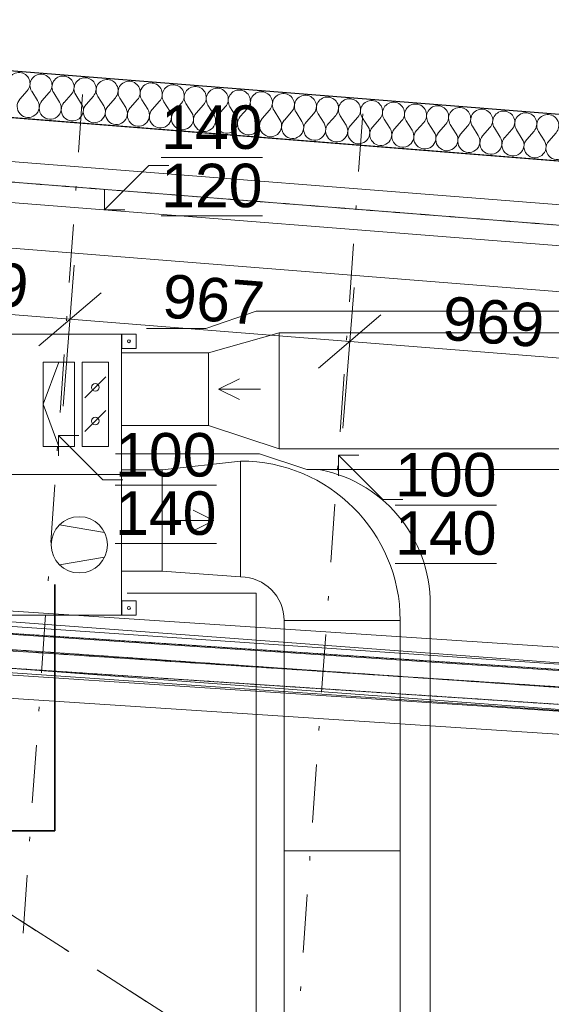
# Model space of a CAD drawing. Header units: millimetres. Extents: x -24674 to 2959, y -2716 to 20653.
# Tile 155 of 161: x -6090 to -4257, y 15371 to 18767. Entities that reach past the tile are written whole.
import ezdxf

# ---------------------------------------------------------------- set-up
doc = ezdxf.new("R2010")
doc.units = ezdxf.units.MM
doc.header["$MEASUREMENT"] = 0
for name, pattern in [('Wipeout_Contour', [1000, 0, -1000]), ('Čerchovaná', [450, 200, -117.5, 15, -117.5]), ('Čerchovaná M', [4.5, 2.5, -0.85, 0.3, -0.85]), ('Čerchovaná S', [3.5, 1.5, -0.85, 0.3, -0.85])]:
    doc.linetypes.add(name, pattern=pattern)
for name, color, linetype in [('9._POHLED ZÁPADNÍ_1_2D prvky - obecné', 7, 'Continuous'), ('9._POHLED ZÁPADNÍ_1_Anotace - SP', 7, 'Continuous'), ('9._POHLED ZÁPADNÍ_1_Konstrukce - krov', 7, 'Continuous'), ('9._POHLED ZÁPADNÍ_1_Konstrukce - nosné', 7, 'Continuous'), ('9._POHLED ZÁPADNÍ_1_Kóty - SP', 7, 'Continuous'), ('9._POHLED ZÁPADNÍ_1_Nové_Konstrukce - nosné', 7, 'Continuous'), ('9._POHLED ZÁPADNÍ_1_Nové_Výplně - Povrchové', 7, 'Continuous'), ('9._POHLED ZÁPADNÍ_1_Nové_Výplně – Řezové', 7, 'Continuous'), ('9._POHLED ZÁPADNÍ_1_Popis', 7, 'Continuous'), ('9._POHLED ZÁPADNÍ_1_TZB - elektroinstalace', 7, 'Continuous'), ('9._POHLED ZÁPADNÍ_1_TZB - VZT', 7, 'Continuous'), ('9._POHLED ZÁPADNÍ_1_Výplně - Povrchové', 7, 'Continuous'), ('9._POHLED ZÁPADNÍ_1_VÝTAH VAR 1', 7, 'Continuous')]:
    doc.layers.add(name, color=color, linetype=linetype)
doc.styles.add('GENEROVANÝ_STYL_1', font='txt')
doc.styles.add('GENEROVANÝ_STYL_2', font='txt')

# ---------------------------------------------------------------- blocks, each defined once
blk = doc.blocks.new('*X16', base_point=(-27719.5, -6044))
at = {"layer": '9._POHLED ZÁPADNÍ_1_Nové_Výplně – Řezové', "color": 21, "linetype": 'Continuous', "lineweight": 20, "true_color": 0xffaaaa}
for p, q in [((-6088.8, 18493), (-6063.6, 18521.6)), ((-6028.1, 18488.2), (-6048.4, 18520.4)), ((-6012.9, 18487), (-5987.7, 18515.5)), ((-5952.1, 18482.1), (-5972.5, 18514.3)), ((-5936.9, 18480.9), (-5911.7, 18509.5)), ((-5876.2, 18476.1), (-5896.5, 18508.3)), ((-5861, 18474.9), (-5835.8, 18503.5)), ((-5800.2, 18470.1), (-5820.6, 18502.3)), ((-5785, 18468.9), (-5759.8, 18497.4)), ((-5724.3, 18464), (-5744.6, 18496.2)), ((-5709.1, 18462.8), (-5683.9, 18491.4)), ((-5648.3, 18458), (-5668.7, 18490.2)), ((-5633.1, 18456.8), (-5607.9, 18485.4)), ((-5572.4, 18452), (-5592.7, 18484.1)), ((-5557.2, 18450.7), (-5532, 18479.3)), ((-5496.4, 18445.9), (-5516.8, 18478.1)), ((-5481.2, 18444.7), (-5456, 18473.3)), ((-5420.5, 18439.9), (-5440.8, 18472.1)), ((-5405.3, 18438.7), (-5380.1, 18467.2)), ((-5344.5, 18433.8), (-5364.9, 18466)), ((-5329.3, 18432.6), (-5304.1, 18461.2)), ((-5268.6, 18427.8), (-5288.9, 18460)), ((-5253.4, 18426.6), (-5228.2, 18455.2)), ((-5192.6, 18421.8), (-5213, 18454)), ((-5177.4, 18420.6), (-5152.2, 18449.1)), ((-5116.7, 18415.7), (-5137, 18447.9)), ((-5101.5, 18414.5), (-5076.3, 18443.1)), ((-5040.7, 18409.7), (-5061.1, 18441.9)), ((-5025.5, 18408.5), (-5000.3, 18437)), ((-4964.8, 18403.6), (-4985.1, 18435.8)), ((-4949.6, 18402.4), (-4924.4, 18431)), ((-4888.8, 18397.6), (-4909.2, 18429.8)), ((-4873.6, 18396.4), (-4848.4, 18425)), ((-4812.9, 18391.6), (-4833.2, 18423.8)), ((-4797.7, 18390.4), (-4772.5, 18418.9)), ((-4736.9, 18385.5), (-4757.3, 18417.7)), ((-4721.7, 18384.3), (-4696.5, 18412.9)), ((-4661, 18379.5), (-4681.3, 18411.7)), ((-4645.8, 18378.3), (-4620.6, 18406.9)), ((-4585, 18373.5), (-4605.4, 18405.7)), ((-4569.8, 18372.3), (-4544.6, 18400.8)), ((-4509.1, 18367.4), (-4529.4, 18399.6)), ((-4493.9, 18366.2), (-4468.7, 18394.8)), ((-4433.1, 18361.4), (-4453.5, 18393.6)), ((-4417.9, 18360.2), (-4392.7, 18388.7)), ((-4357.2, 18355.3), (-4377.5, 18387.5)), ((-4342, 18354.1), (-4316.8, 18382.7)), ((-4281.2, 18349.3), (-4301.6, 18381.5)), ((-4266, 18348.1), (-4240.8, 18376.7))]:
    blk.add_line(p, q, dxfattribs=at)
for centre, start, end in [((-6092.2, 18546.8), 85.4546, 212.3245), ((-6092.2, 18546.8), 318.5847, 85.4546), ((-6016.3, 18540.7), 85.4546, 212.3245), ((-6016.3, 18540.7), 318.5847, 85.4546), ((-5940.3, 18534.7), 85.4546, 212.3245), ((-5940.3, 18534.7), 318.5847, 85.4546), ((-5864.4, 18528.7), 85.4546, 212.3245), ((-5864.4, 18528.7), 318.5847, 85.4546), ((-5788.4, 18522.6), 85.4546, 212.3245), ((-5788.4, 18522.6), 318.5847, 85.4546), ((-5712.5, 18516.6), 85.4546, 212.3245), ((-5712.5, 18516.6), 318.5847, 85.4546), ((-5636.5, 18510.6), 85.4546, 212.3245), ((-5636.5, 18510.6), 318.5847, 85.4546), ((-5560.6, 18504.5), 85.4546, 212.3245), ((-5560.6, 18504.5), 318.5847, 85.4546), ((-5484.6, 18498.5), 85.4546, 212.3245), ((-5484.6, 18498.5), 318.5847, 85.4546), ((-5408.6, 18492.4), 85.4546, 212.3245), ((-5408.6, 18492.4), 318.5847, 85.4546), ((-5332.7, 18486.4), 85.4546, 212.3245), ((-5332.7, 18486.4), 318.5847, 85.4546), ((-5256.7, 18480.4), 85.4546, 212.3245), ((-5256.7, 18480.4), 318.5847, 85.4546), ((-5180.8, 18474.3), 85.4546, 212.3245), ((-5180.8, 18474.3), 318.5847, 85.4546), ((-6060.3, 18467.8), 138.5847, 32.3245), ((-5984.3, 18461.8), 138.5847, 32.3245), ((-5908.4, 18455.7), 138.5847, 32.3245), ((-5832.4, 18449.7), 138.5847, 32.3245), ((-5104.8, 18468.3), 85.4546, 212.3245), ((-5104.8, 18468.3), 318.5847, 85.4546), ((-5028.9, 18462.2), 85.4546, 212.3245), ((-5028.9, 18462.2), 318.5847, 85.4546), ((-4952.9, 18456.2), 85.4546, 212.3245), ((-4952.9, 18456.2), 318.5847, 85.4546), ((-4877, 18450.2), 85.4546, 212.3245), ((-4877, 18450.2), 318.5847, 85.4546), ((-4801, 18444.1), 85.4546, 212.3245), ((-4801, 18444.1), 318.5847, 85.4546), ((-4725.1, 18438.1), 85.4546, 212.3245), ((-4725.1, 18438.1), 318.5847, 85.4546), ((-5756.5, 18443.7), 138.5847, 32.3245), ((-5680.5, 18437.6), 138.5847, 32.3245), ((-5604.6, 18431.6), 138.5847, 32.3245), ((-5528.6, 18425.5), 138.5847, 32.3245), ((-5452.7, 18419.5), 138.5847, 32.3245), ((-4649.1, 18432.1), 85.4546, 212.3245), ((-4649.1, 18432.1), 318.5847, 85.4546), ((-4573.2, 18426), 85.4546, 212.3245), ((-4573.2, 18426), 318.5847, 85.4546), ((-4497.2, 18420), 85.4546, 212.3245), ((-4497.2, 18420), 318.5847, 85.4546), ((-4421.3, 18413.9), 85.4546, 212.3245), ((-4421.3, 18413.9), 318.5847, 85.4546), ((-4345.3, 18407.9), 85.4546, 212.3245), ((-4345.3, 18407.9), 318.5847, 85.4546), ((-5376.7, 18413.5), 138.5847, 32.3245), ((-5300.8, 18407.4), 138.5847, 32.3245), ((-5224.8, 18401.4), 138.5847, 32.3245), ((-5148.9, 18395.4), 138.5847, 32.3245), ((-5072.9, 18389.3), 138.5847, 32.3245), ((-4997, 18383.3), 138.5847, 32.3245), ((-4269.4, 18401.9), 85.4546, 212.3245), ((-4269.4, 18401.9), 318.5847, 85.4546), ((-4921, 18377.2), 138.5847, 32.3245), ((-4845.1, 18371.2), 138.5847, 32.3245), ((-4769.1, 18365.2), 138.5847, 32.3245), ((-4693.2, 18359.1), 138.5847, 32.3245), ((-4617.2, 18353.1), 138.5847, 32.3245), ((-4541.3, 18347.1), 138.5847, 32.3245), ((-4465.3, 18341), 138.5847, 32.3245), ((-4389.4, 18335), 138.5847, 32.3245), ((-4313.4, 18328.9), 138.5847, 32.3245), ((-4237.4, 18322.9), 138.5847, 32.3245)]:
    blk.add_arc(centre, 38.1, start, end, dxfattribs=at)

msp = doc.modelspace()

# ---------------------------------------------------------------- linework, layer by layer
at = {"layer": '9._POHLED ZÁPADNÍ_1_Popis', "color": 8, "linetype": 'Continuous', "lineweight": 13}
for p, q in [((-5803.1, 17180), (-5956.3, 17333.2)), ((-5956.3, 17333.2), (-5885.6, 17333.2)), ((-5956.3, 17333.2), (-5956.3, 17262.5)), ((-4837.6, 17111.5), (-4990.8, 17264.6)), ((-4990.8, 17264.6), (-4920.1, 17264.6)), ((-4990.8, 17264.6), (-4990.8, 17193.9)), ((-5734.4, 17180), (-5803.1, 17180)), ((-4768.9, 17111.5), (-4837.6, 17111.5))]:
    msp.add_line(p, q, dxfattribs=at)
at = {"layer": '9._POHLED ZÁPADNÍ_1_TZB - elektroinstalace', "color": 92, "linetype": 'Continuous', "lineweight": 35, "true_color": 0x00d700}
msp.add_line((-5968.5, 15969.4), (-10436.4, 15969.4), dxfattribs=at)
at = {"layer": '9._POHLED ZÁPADNÍ_1_TZB - VZT', "color": 122, "linetype": 'Continuous', "lineweight": 13, "true_color": 0x00d59f}
for p, q in [((-5793.1, 17534.8), (-5865.1, 17462.8)), ((-5404.1, 17492.8), (-5332.1, 17528.8)), ((-5404.1, 17492.8), (-5260.1, 17492.8)), ((-5404.1, 17492.8), (-5332.1, 17456.8)), ((-5955.1, 17294.8), (-6009.1, 17440.8)), ((-5793.1, 17418.8), (-5865.1, 17346.8)), ((-5439.1, 17367.8), (-5739.1, 17367.8)), ((-5439.1, 17367.8), (-5195.3, 17286.4)), ((-5901.1, 17294.8), (-6009.1, 17294.8)), ((-5784.1, 17294.8), (-5874.1, 17294.8)), ((-5195.3, 17286.4), (-4098.9, 17286.4)), ((-5759.1, 17269.2), (-5262.5, 17269.2)), ((-5262.5, 17269.2), (-5100, 17215.3)), ((-5599.1, 17214.8), (-5328.1, 17244.8)), ((-5739.1, 17197.8), (-6510.1, 17197.8)), ((-5739.1, 17214.8), (-5599.1, 17214.8)), ((-5100, 17215.3), (-4064.3, 17215.3)), ((-5420.1, 17039.8), (-5492.1, 17075.8)), ((-5564.1, 17039.8), (-5420.1, 17039.8)), ((-5178.1, 15900.2), (-4778.1, 15900.2))]:
    msp.add_line(p, q, dxfattribs=at)
for centre in [(-5829.1, 17498.8), (-5829.1, 17382.8)]:
    msp.add_circle(centre, 13, dxfattribs=at)

# ---------------------------------------------------------------- wipeouts: each hides what was drawn before it
at = {"color": 254, "linetype": 'Wipeout_Contour', "lineweight": 0, "ltscale": 79825.826241}
msp.add_wipeout([(-321.7, 18130.1), (-10988.4, 18978.1), (-10988.1, 18817.5), (-321.7, 17969.6)], dxfattribs=at).dxf.layer = '9._POHLED ZÁPADNÍ_1_Nové_Výplně - Povrchové'
at = {"color": 254, "linetype": 'Wipeout_Contour', "lineweight": 0, "ltscale": 72264.424923}
msp.add_wipeout([(-10544.7, 16861.2), (-349.9, 16097.2), (-337.9, 16256.8), (-10532.7, 17020.8)], dxfattribs=at).dxf.layer = '9._POHLED ZÁPADNÍ_1_Výplně - Povrchové'

# ---------------------------------------------------------------- next in the draw order: linework, layer by layer
at = {"layer": '9._POHLED ZÁPADNÍ_1_Konstrukce - krov', "color": 8, "linetype": 'Continuous', "lineweight": 13}
for p, q in [((-10931.2, 17006.3), (-505.5, 16287.3)), ((-10942.2, 16846.7), (-516.5, 16127.7)), ((-1991.5, 16455.2), (-7841.2, 16840.4)), ((-7846.5, 16760.6), (-1996.8, 16375.4)), ((-2009.9, 16235.9), (-7859.5, 16621.2)), ((-7864.8, 16541.4), (-2015.1, 16156.1))]:
    msp.add_line(p, q, dxfattribs=at)
at = {"layer": '9._POHLED ZÁPADNÍ_1_Konstrukce - krov', "color": 251, "linetype": 'Čerchovaná S', "lineweight": 13, "true_color": 0x6a6a6a}
for p, q in [((-10936.7, 16926.5), (-511, 16207.5)), ((-7798.6, 16700.6), (-2223.1, 16333.4))]:
    msp.add_line(p, q, dxfattribs=at)
at = {"layer": '9._POHLED ZÁPADNÍ_1_Konstrukce - krov', "color": 8, "linetype": 'Čerchovaná M', "lineweight": 13}
for p, q in [((-7794.7, 16760.4), (-2219.2, 16393.2)), ((-7802.5, 16640.7), (-2227, 16273.5))]:
    msp.add_line(p, q, dxfattribs=at)
at = {"layer": '9._POHLED ZÁPADNÍ_1_Konstrukce - nosné', "color": 251, "linetype": 'Continuous', "lineweight": 20, "true_color": 0x6a6a6a, "flags": 128}
for points in [[(-337.9, 16256.8), (-10532.7, 17020.8)], [(-10544.7, 16861.2), (-349.9, 16097.2)]]:
    msp.add_lwpolyline(points, dxfattribs=at)
at = {"layer": '9._POHLED ZÁPADNÍ_1_Nové_Konstrukce - nosné', "color": 1, "linetype": 'Continuous', "lineweight": 25, "flags": 128}
for points in [[(-321.7, 18130.1), (-11148.4, 18990.8)], [(-10988.1, 18817.5), (-321.7, 17969.6)]]:
    msp.add_lwpolyline(points, dxfattribs=at)
at = {"layer": '9._POHLED ZÁPADNÍ_1_TZB - elektroinstalace', "color": 92, "linetype": 'Continuous', "lineweight": 35, "true_color": 0x00d700}
msp.add_line((-5968.5, 16818.9), (-5968.5, 15969.4), dxfattribs=at)
at = {"layer": '9._POHLED ZÁPADNÍ_1_TZB - VZT', "color": 122, "linetype": 'Continuous', "lineweight": 13, "true_color": 0x00d59f}
for p, q in [((-5328.1, 16844.8), (-5328.1, 17244.8)), ((-5739.1, 16864.8), (-5739.1, 17214.8)), ((-5599.1, 17214.8), (-5599.1, 16864.8)), ((-5952.1, 17024.8), (-5797.1, 16998.8)), ((-5420.1, 17039.8), (-5492.1, 17003.8)), ((-5952.1, 16886.8), (-5797.1, 16912.8)), ((-5599.1, 16864.8), (-5739.1, 16864.8)), ((-5599.1, 16864.8), (-5328.1, 16844.8)), ((-5275.1, 16789.2), (-5719.4, 16789.2)), ((-5275.1, 15170.5), (-5275.1, 16789.2)), ((-5738.1, 16712.8), (-5738.1, 16762.8)), ((-5738.1, 16762.8), (-5688.1, 16762.8)), ((-5738.1, 16762.8), (-5738.1, 16712.8)), ((-5688.1, 16762.8), (-5738.1, 16762.8)), ((-5726.1, 16762.8), (-5738.1, 16762.8)), ((-5726.1, 16762.8), (-5688.1, 16762.8)), ((-5688.1, 16762.8), (-5688.1, 16712.8)), ((-5739.1, 16712.8), (-7539.1, 16712.8)), ((-5739.1, 16712.8), (-7539.1, 16712.8)), ((-5739.1, 16712.8), (-7539.1, 16712.8)), ((-5688.1, 16712.8), (-5738.1, 16712.8)), ((-5688.1, 16712.8), (-5738.1, 16712.8)), ((-5726.1, 16712.8), (-5738.1, 16712.8)), ((-5726.1, 16712.8), (-5688.1, 16712.8)), ((-4675.1, 16727.5), (-4675.1, 15210.5)), ((-5178.1, 15244.8), (-5178.1, 16694.8)), ((-5178.1, 16694.8), (-4778.1, 16694.8)), ((-4778.1, 15244.8), (-4778.1, 16694.8))]:
    msp.add_line(p, q, dxfattribs=at)
for centre, radius in [((-5884.1, 16955.8), 97), ((-5713.1, 16737.8), 5)]:
    msp.add_circle(centre, radius, dxfattribs=at)
for centre, radius, start, end in [((-5328.1, 16694.8), 550, 0, 90), ((-5146, 16752.4), 471.6, 356.972, 78.6129), ((-5328.1, 16694.8), 150, 0, 90)]:
    msp.add_arc(centre, radius, start, end, dxfattribs=at)

# ---------------------------------------------------------------- next in the draw order: texts
at = {"layer": '9._POHLED ZÁPADNÍ_1_Anotace - SP', "color": 8, "linetype": 'Continuous', "lineweight": 13, "char_height": 150, "attachment_point": 5, "line_spacing_factor": 0.804162, "style": 'GENEROVANÝ_STYL_1'}
for insert in [(-5586.1, 17164.6), (-4620.7, 17096.1)]:
    msp.add_mtext('\\A1;{\\pqc;\\fArial|b0|i0|c238|p38;\\L\\L1\\fArial|b0|i0|c238|p38;\\L\\L0\\fArial|b0|i0|c238|p38;\\L\\L0\\P\\pqc;\\fArial|b0|i0|c238|p38;1\\fArial|b0|i0|c238|p38;4\\fArial|b0|i0|c238|p38;0}', dxfattribs=dict(at, insert=insert))

# ---------------------------------------------------------------- next in the draw order: wipeouts: each hides what was drawn before it
at = {"color": 254, "linetype": 'Wipeout_Contour', "lineweight": 0, "ltscale": 78272.137787}
msp.add_wipeout([(-772.6, 18005.4), (-10538.5, 18781.8), (-10536.6, 18330.2), (-772.6, 17554)], dxfattribs=at).dxf.layer = '9._POHLED ZÁPADNÍ_1_Výplně - Povrchové'

# ---------------------------------------------------------------- next in the draw order: linework, layer by layer
at = {"layer": '9._POHLED ZÁPADNÍ_1_Konstrukce - nosné', "color": 251, "linetype": 'Continuous', "lineweight": 20, "true_color": 0x6a6a6a, "flags": 128}
for points in [[(-772.6, 18005.4), (-10538.5, 18781.8)], [(-10536.6, 18330.2), (-772.6, 17554)]]:
    msp.add_lwpolyline(points, dxfattribs=at)
at = {"layer": '9._POHLED ZÁPADNÍ_1_Kóty - SP', "color": 154, "linetype": 'Continuous', "lineweight": 13}
for p, q in [((-5940.1, 17434.4), (-5901.5, 17920.4)), ((-4975.8, 17357.8), (-4937.2, 17843.8)), ((-6862.3, 17808.7), (-5916.3, 17733.5)), ((-5808.7, 17825.3), (-6023.9, 17641.7)), ((-5916.3, 17733.5), (-4952.1, 17656.8)), ((-4844.5, 17748.6), (-5059.7, 17565.1)), ((-4952.1, 17656.8), (-3985.9, 17580))]:
    msp.add_line(p, q, dxfattribs=at)
at = {"layer": '9._POHLED ZÁPADNÍ_1_TZB - VZT', "color": 122, "linetype": 'Continuous', "lineweight": 13, "true_color": 0x00d59f}
for p, q in [((-5447.5, 17702.4), (-5274.8, 17761.1)), ((-5274.8, 17761.1), (-4066.5, 17761.1)), ((-5652.4, 17702.4), (-5447.5, 17702.4)), ((-7539.1, 17682.8), (-5739.1, 17682.8)), ((-7539.1, 17682.8), (-5739.1, 17682.8)), ((-5739.1, 17682.8), (-7539.1, 17682.8)), ((-5739.1, 17682.8), (-5739.1, 16712.8)), ((-5739.1, 17682.8), (-5739.1, 16712.8)), ((-5739.1, 17682.8), (-5739.1, 16712.8)), ((-5738.1, 17632.8), (-5738.1, 17682.8)), ((-5738.1, 17682.8), (-5688.1, 17682.8)), ((-5738.1, 17682.8), (-5738.1, 17632.8)), ((-5688.1, 17682.8), (-5738.1, 17682.8)), ((-5726.1, 17682.8), (-5738.1, 17682.8)), ((-5726.1, 17682.8), (-5688.1, 17682.8)), ((-5688.1, 17682.8), (-5688.1, 17632.8)), ((-5439.1, 17617.8), (-5195.3, 17686.4)), ((-5195.3, 17686.4), (-5195.3, 17286.4)), ((-5195.3, 17686.4), (-4098.9, 17686.4)), ((-5688.1, 17632.8), (-5738.1, 17632.8)), ((-5688.1, 17632.8), (-5738.1, 17632.8)), ((-5726.1, 17632.8), (-5738.1, 17632.8)), ((-5726.1, 17632.8), (-5688.1, 17632.8)), ((-5739.1, 17617.8), (-5439.1, 17617.8)), ((-5739.1, 17367.8), (-5739.1, 17617.8)), ((-5439.1, 17617.8), (-5439.1, 17367.8)), ((-6009.1, 17294.8), (-6009.1, 17585.8)), ((-6009.1, 17585.8), (-5901.1, 17585.8)), ((-5955.1, 17585.8), (-6009.1, 17440.8)), ((-5901.1, 17585.8), (-5901.1, 17294.8)), ((-5874.1, 17294.8), (-5874.1, 17585.8)), ((-5874.1, 17585.8), (-5784.1, 17585.8)), ((-5784.1, 17585.8), (-5784.1, 17294.8))]:
    msp.add_line(p, q, dxfattribs=at)
msp.add_circle((-5713.1, 17657.8), 5, dxfattribs=at)

# ---------------------------------------------------------------- next in the draw order: texts
at = {"layer": '9._POHLED ZÁPADNÍ_1_Kóty - SP', "color": 154, "linetype": 'Continuous', "lineweight": 13, "char_height": 150, "width": 341.487, "attachment_point": 7, "rotation": 355.4546, "style": 'GENEROVANÝ_STYL_2'}
for s, insert in [('\\A1;{\\pql;\\fArial|b0|i0|c0|p38;949}', (-6414.7, 17797.5)), ('\\A1;{\\pql;\\fArial|b0|i0|c0|p38;967}', (-5602, 17738.6)), ('\\A1;{\\pql;\\fArial|b0|i0|c0|p38;969}', (-4636.8, 17661.9))]:
    msp.add_mtext(s, dxfattribs=dict(at, insert=insert))

# ---------------------------------------------------------------- next in the draw order: wipeouts: each hides what was drawn before it
at = {"color": 254, "linetype": 'Wipeout_Contour', "lineweight": 0, "ltscale": 79825.826241}
msp.add_wipeout([(-321.7, 18130.1), (-10988.4, 18978.1), (-10988.1, 18817.5), (-321.7, 17969.6)], dxfattribs=at).dxf.layer = '9._POHLED ZÁPADNÍ_1_Nové_Výplně – Řezové'

# ---------------------------------------------------------------- next in the draw order: linework, layer by layer
at = {"layer": '9._POHLED ZÁPADNÍ_1_2D prvky - obecné', "color": 214, "linetype": 'Čerchovaná', "lineweight": 20}
msp.add_line((-4140.9, 14406.2), (-10988.7, 18817.6), dxfattribs=at)
at = {"layer": '9._POHLED ZÁPADNÍ_1_Konstrukce - krov', "color": 8, "linetype": 'Čerchovaná', "lineweight": 13}
for p, q in [((-11006.6, 18829.1), (-4140.9, 14406.2)), ((-5872.8, 18509.4), (-6079.5, 15597)), ((-4907.2, 18442.4), (-5148.5, 15043.7))]:
    msp.add_line(p, q, dxfattribs=at)
at = {"layer": '9._POHLED ZÁPADNÍ_1_Konstrukce - krov', "color": 8, "linetype": 'Continuous', "lineweight": 13}
for p, q in [((-706.9, 17850.5), (-10608.4, 18631.2)), ((-717.9, 17710.9), (-10619.4, 18491.7))]:
    msp.add_line(p, q, dxfattribs=at)
at = {"layer": '9._POHLED ZÁPADNÍ_1_Konstrukce - krov', "color": 251, "linetype": 'Čerchovaná S', "lineweight": 13, "true_color": 0x6a6a6a}
msp.add_line((-712.4, 17780.7), (-10613.9, 18561.4), dxfattribs=at)
at = {"layer": '9._POHLED ZÁPADNÍ_1_Nové_Konstrukce - nosné', "color": 1, "linetype": 'Continuous', "lineweight": 25, "flags": 128}
for points in [[(-321.7, 18130.1), (-11148.4, 18990.8)], [(-10988.1, 18817.5), (-321.7, 17969.6)]]:
    msp.add_lwpolyline(points, dxfattribs=at)
at = {"layer": '9._POHLED ZÁPADNÍ_1_Popis', "color": 8, "linetype": 'Continuous', "lineweight": 13}
for p, q in [((-5644.4, 18264.6), (-5797.6, 18111.4)), ((-5575.8, 18264.6), (-5644.4, 18264.6)), ((-5797.6, 18111.4), (-5797.6, 18182.1)), ((-5797.6, 18111.4), (-5726.9, 18111.4))]:
    msp.add_line(p, q, dxfattribs=at)

# ---------------------------------------------------------------- next in the draw order: block references
at = {"layer": '9._POHLED ZÁPADNÍ_1_VÝTAH VAR 1', "color": 9, "linetype": 'Continuous', "lineweight": 13}
msp.add_blockref('*X16', (-27719.5, -6044), dxfattribs=at)

# ---------------------------------------------------------------- next in the draw order: texts
at = {"layer": '9._POHLED ZÁPADNÍ_1_Anotace - SP', "color": 8, "linetype": 'Continuous', "lineweight": 13, "insert": (-5427.5, 18294.7), "char_height": 150, "attachment_point": 5, "line_spacing_factor": 0.804162, "style": 'GENEROVANÝ_STYL_1'}
msp.add_mtext('\\A1;{\\pqc;\\fArial|b0|i0|c238|p38;\\L\\L1\\fArial|b0|i0|c238|p38;\\L\\L4\\fArial|b0|i0|c238|p38;\\L\\L0\\P\\pqc;\\fArial|b0|i0|c238|p38;1\\fArial|b0|i0|c238|p38;2\\fArial|b0|i0|c238|p38;0}', dxfattribs=at)

doc.saveas('drawing.dxf')
